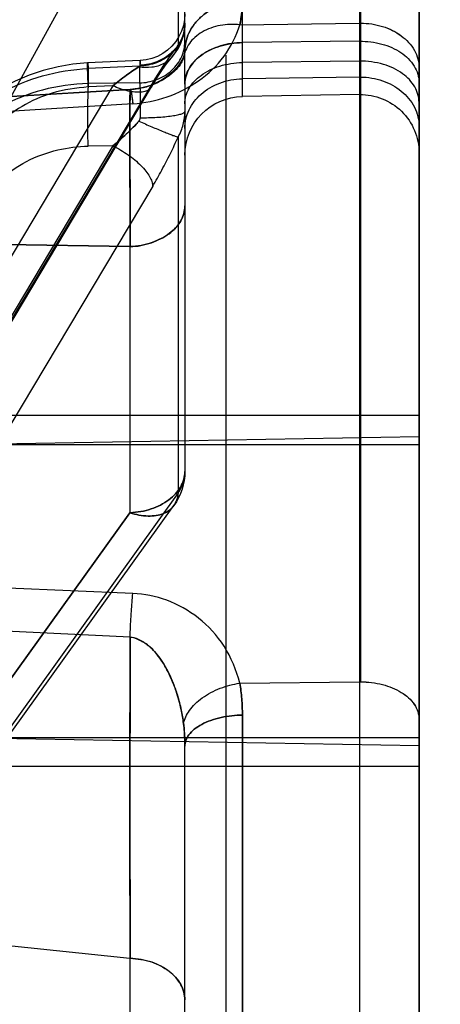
# Model space of a CAD drawing. Header units: millimetres. Extents: x 178516 to 426772, y -178579 to -115871.
# Tile 207 of 256: x 317319 to 317326, y -131694 to -131677. Entities that reach past the tile are written whole.
import ezdxf
from ezdxf import colors
from ezdxf.entities.mleader import LeaderData, LeaderLine
from ezdxf.math import Vec2, Vec3

# ---------------------------------------------------------------- set-up
doc = ezdxf.new("R2010")
doc.units = ezdxf.units.MM
doc.header["$MEASUREMENT"] = 0
doc.layers.get('0').update_dxf_attribs({"color": 252, "lineweight": 5})
for name, color, linetype in [('AHU03-3-68634OBJ', 7, 'Continuous'), ('EC-MTR_250-0_7OBJ', 7, 'Continuous'), ('HEX_HEAD_SCR_M6X16OBJ', 7, 'Continuous')]:
    doc.layers.add(name, color=color, linetype=linetype)
doc.layers.add('IS_centrale', color=7, linetype='Continuous', lineweight=13)
doc.layers.add('IS_opisy', color=7, linetype='Continuous', lineweight=35)
doc.styles.add('WE11', font='simplex.shx', dxfattribs={"width": 0.7})

# ---------------------------------------------------------------- blocks, each defined once
blk = doc.blocks.new('VVS030s_FLX1_250_0.38kW_2.00x2v2_t')
at = {"layer": 'AHU03-3-68634OBJ', "color": 7, "linetype": 'Continuous'}
blk.add_line((225.973, 131.106), (225.973, 399.106), dxfattribs=at)
at = {"layer": 'EC-MTR_250-0_7OBJ', "color": 7, "linetype": 'Continuous'}
for p, q in [((222.673, 197.972), (222.673, 324.492)), ((222.956, 209.242), (222.956, 256.262)), ((221.973, 242.593), (221.973, 209.774)), ((221.036, 213.392), (221.036, 217.939)), ((221.424, 200.207), (211.124, 217.473)), ((220.744, 199.519), (210.444, 216.787)), ((220.744, 198.493), (210.444, 215.761)), ((211.103, 215.781), (221.403, 198.513)), ((221.424, 198.436), (211.124, 215.705)), ((222.956, 215.458), (222.956, 209.242)), ((224.956, 208.674), (224.956, 215.482)), ((225.973, 214.775), (225.973, 189.7)), ((218.91, 213.17), (221.036, 213.392)), ((221.424, 194.271), (211.124, 213.007)), ((221.858, 205.448), (218.089, 210.704)), ((218.161, 210.714), (221.786, 205.662)), ((217.973, 209.623), (225.973, 209.762)), ((218.911, 208.746), (221.036, 205.785)), ((221.036, 205.785), (218.911, 208.746)), ((222.911, 208.697), (224.956, 208.674)), ((224.956, 188.76), (224.956, 208.674)), ((224.973, 188.76), (224.973, 208.674)), ((221.037, 207.914), (218.91, 207.81)), ((221.084, 207.164), (218.956, 207.072)), ((221.036, 201.238), (221.036, 205.785)), ((221.858, 199.369), (221.858, 205.448)), ((221.973, 198.803), (221.973, 205.079)), ((217.973, 204.623), (225.973, 204.483)), ((218.91, 201.203), (221.036, 201.238)), ((221.036, 201.238), (218.91, 201.203)), ((220.744, 199.519), (220.323, 199.525)), ((221.084, 198.8), (218.956, 198.93)), ((221.973, 198.462), (221.973, 198.803)), ((221.037, 198.56), (218.91, 198.687)), ((221.041, 198.555), (218.913, 198.684)), ((224.956, 198.642), (222.956, 198.677)), ((222.956, 198.677), (222.956, 198.096)), ((220.744, 198.493), (220.323, 198.513)), ((221.403, 198.513), (221.466, 198.411)), ((221.201, 198.444), (220.323, 198.456)), ((220.323, 198.197), (220.323, 198.456)), ((221.201, 198.156), (221.201, 198.444)), ((221.973, 198.462), (221.973, 189.718)), ((224.956, 198.345), (222.956, 198.374)), ((219.807, 198.167), (219.556, 198.23)), ((221.201, 198.156), (220.323, 198.197)), ((221.211, 198.061), (220.313, 198.103)), ((221.679, 198.096), (221.721, 198.042)), ((221.721, 198.042), (221.756, 198)), ((224.956, 198.071), (222.956, 198.096)), ((222.956, 198.096), (222.956, 197.756)), ((221.814, 197.926), (221.862, 197.848)), ((221.858, 193.411), (221.858, 197.81)), ((224.956, 197.731), (222.956, 197.756)), ((222.956, 197.756), (222.956, 188.715)), ((222.956, 197.756), (222.956, 196.287)), ((221.969, 197.51), (221.973, 197.423)), ((222.911, 197.45), (224.956, 197.423))]:
    blk.add_line(p, q, dxfattribs=at)
for points in [[(219.556, 198.23), (219.312, 198.312), (219.074, 198.412), (218.847, 198.531), (218.631, 198.667), (218.429, 198.819), (218.242, 198.984), (218.073, 199.163), (217.924, 199.351)], [(221.955, 197.983), (221.942, 198.015), (221.923, 198.053), (221.899, 198.093), (221.87, 198.135), (221.836, 198.178), (221.797, 198.221), (221.753, 198.264), (221.705, 198.306), (221.652, 198.347), (221.593, 198.386), (221.53, 198.422), (221.46, 198.456), (221.384, 198.486), (221.304, 198.512), (221.219, 198.532), (221.131, 198.547), (221.041, 198.555)], [(221.963, 197.957), (221.954, 197.985), (221.94, 198.02), (221.919, 198.059), (221.893, 198.102), (221.862, 198.145), (221.826, 198.19), (221.785, 198.234), (221.74, 198.277), (221.69, 198.318), (221.636, 198.358), (221.576, 198.396), (221.512, 198.431), (221.443, 198.463), (221.37, 198.491), (221.292, 198.515), (221.209, 198.534), (221.126, 198.547)], [(221.466, 198.411), (221.525, 198.318), (221.581, 198.234), (221.632, 198.16), (221.679, 198.096)], [(220.313, 198.103), (220.059, 198.125), (219.807, 198.167)], [(221.973, 197.264), (221.967, 197.364), (221.948, 197.464), (221.916, 197.561), (221.873, 197.652), (221.818, 197.738), (221.753, 197.815), (221.678, 197.884), (221.595, 197.943), (221.506, 197.991), (221.411, 198.027), (221.312, 198.051), (221.211, 198.062)], [(221.757, 197.999), (221.814, 197.926), (221.862, 197.848), (221.902, 197.766), (221.934, 197.682), (221.956, 197.597), (221.969, 197.51), (221.973, 197.423)], [(221.973, 197.9), (221.973, 197.902), (221.973, 197.909), (221.971, 197.92), (221.969, 197.936), (221.964, 197.956)]]:
    blk.add_lwpolyline(points, dxfattribs=at)
for centre, radius, start, end in [((237.57, 208.523), 16.544, 182.1091, 182.4261), ((237.564, 208.522), 16.538, 182.109, 182.4262), ((220.973, 205.079), 1, 0, 35.6628), ((222.973, 199.677), 1, 180, 269), ((236.35, 198.929), 16.038, 177.8703, 179.1706), ((235.468, 198.952), 15.156, 177.8325, 179.2085), ((224.973, 199.642), 1, 269, 0), ((218.519, 196.693), 3.592, 41.9893, 43.1359)]:
    blk.add_arc(centre, radius, start, end, dxfattribs=at)
for points, knots in [([(221.973, 214.109), (221.973, 214.019), (221.92, 213.829), (221.712, 213.601), (221.405, 213.439), (221.163, 213.406), (221.036, 213.392)], [0, 0, 0, 0, 0.20975, 0.437009, 0.702424, 1, 1, 1, 1]), ([(221.036, 213.392), (221.159, 213.406), (221.397, 213.437), (221.704, 213.595), (221.919, 213.824), (221.973, 214.018), (221.973, 214.109)], [0, 0, 0, 0, 0.288077, 0.553037, 0.788009, 1, 1, 1, 1]), ([(221.039, 213.392), (221.037, 213), (221.036, 212.141), (221.035, 210.819), (221.036, 209.385), (221.037, 208.419), (221.037, 207.914)], [0, 0, 0, 0, 0.214709, 0.470709, 0.723582, 1, 1, 1, 1]), ([(221.037, 207.914), (221.037, 208.12), (221.037, 208.529), (221.037, 209.14), (221.036, 209.741), (221.035, 210.324), (221.036, 210.813), (221.035, 211.311), (221.036, 211.854), (221.037, 212.452), (221.038, 212.973), (221.038, 213.264), (221.039, 213.392)], [0, 0, 0, 0, 0.112781, 0.224389, 0.334299, 0.442, 0.543373, 0.602114, 0.714911, 0.840506, 0.929643, 1, 1, 1, 1]), ([(221.973, 209.774), (221.973, 209.741), (221.972, 209.612), (221.963, 209.483), (221.951, 209.389)], [0, 0, 0, 0, 0.257705, 1, 1, 1, 1]), ([(221.951, 209.388), (221.955, 209.419), (221.969, 209.547), (221.973, 209.676), (221.973, 209.774)], [0, 0, 0, 0, 0.240419, 1, 1, 1, 1]), ([(221.973, 209.774), (221.973, 209.741), (221.986, 209.672), (222.042, 209.571), (222.136, 209.477), (222.264, 209.394), (222.419, 209.327), (222.593, 209.278), (222.774, 209.25), (222.896, 209.243), (222.956, 209.242)], [0, 0, 0, 0, 0.080335, 0.17195, 0.280187, 0.405952, 0.547215, 0.698053, 0.851144, 1, 1, 1, 1]), ([(222.956, 209.242), (222.896, 209.243), (222.774, 209.25), (222.593, 209.279), (222.419, 209.328), (222.264, 209.394), (222.136, 209.477), (222.042, 209.571), (221.986, 209.672), (221.973, 209.741), (221.973, 209.774)], [0, 0, 0, 0, 0.14889, 0.302013, 0.452876, 0.594152, 0.719915, 0.828131, 0.91971, 1, 1, 1, 1]), ([(221.951, 209.389), (221.941, 209.307), (221.909, 209.12), (221.838, 208.863), (221.752, 208.638), (221.666, 208.46), (221.576, 208.308), (221.471, 208.169), (221.346, 208.042), (221.201, 207.951), (221.086, 207.914), (221.037, 207.914)], [0, 0, 0, 0, 0.134078, 0.309819, 0.433457, 0.526032, 0.63194, 0.722106, 0.809702, 0.920315, 1, 1, 1, 1]), ([(221.037, 207.914), (221.077, 207.909), (221.183, 207.948), (221.318, 208.02), (221.435, 208.131), (221.53, 208.243), (221.62, 208.378), (221.703, 208.532), (221.78, 208.707), (221.853, 208.915), (221.913, 209.146), (221.941, 209.311), (221.951, 209.389)], [0, 0, 0, 0, 0.065058, 0.175584, 0.249982, 0.326465, 0.414669, 0.514209, 0.610734, 0.727536, 0.872206, 1, 1, 1, 1]), ([(221.951, 209.389), (221.966, 209.308), (222.025, 209.185), (222.147, 209.046), (222.271, 208.942), (222.417, 208.853), (222.628, 208.757), (222.798, 208.714), (222.911, 208.697)], [0, 0, 0, 0, 0.196479, 0.314675, 0.444449, 0.582767, 0.724889, 1, 1, 1, 1]), ([(222.911, 208.697), (222.927, 208.785), (222.95, 208.966), (222.956, 209.149), (222.956, 209.242)], [0, 0, 0, 0, 0.488392, 1, 1, 1, 1]), ([(222.956, 209.242), (222.956, 209.149), (222.95, 208.966), (222.927, 208.785), (222.911, 208.697)], [0, 0, 0, 0, 0.512329, 1, 1, 1, 1]), ([(224.973, 208.674), (225.1, 208.674), (225.344, 208.703), (225.667, 208.832), (225.905, 209.035), (225.973, 209.226), (225.973, 209.315)], [0, 0, 0, 0, 0.293929, 0.56038, 0.795711, 1, 1, 1, 1]), ([(224.974, 208.675), (225.1, 208.675), (225.343, 208.704), (225.666, 208.832), (225.905, 209.035), (225.973, 209.226), (225.973, 209.315)], [0, 0, 0, 0, 0.293734, 0.560179, 0.795612, 1, 1, 1, 1]), ([(222.911, 208.697), (222.854, 208.475), (222.684, 208.053), (222.231, 207.565), (221.684, 207.255), (221.28, 207.172), (221.084, 207.164)], [0, 0, 0, 0, 0.269819, 0.524647, 0.768168, 1, 1, 1, 1]), ([(221.041, 207.822), (221.046, 207.705), (221.058, 207.485), (221.074, 207.266), (221.084, 207.164)], [0, 0, 0, 0, 0.53587, 1, 1, 1, 1]), ([(221.858, 205.448), (221.856, 205.487), (221.843, 205.563), (221.791, 205.665), (221.711, 205.747), (221.607, 205.805), (221.482, 205.838), (221.287, 205.849), (221.136, 205.818), (221.036, 205.785)], [0, 0, 0, 0, 0.112643, 0.219517, 0.326324, 0.438773, 0.561182, 0.695696, 1, 1, 1, 1]), ([(221.036, 205.785), (221.136, 205.818), (221.287, 205.849), (221.482, 205.838), (221.607, 205.805), (221.711, 205.747), (221.791, 205.665), (221.843, 205.563), (221.856, 205.487), (221.858, 205.448)], [0, 0, 0, 0, 0.304304, 0.438818, 0.561227, 0.673676, 0.780482, 0.887357, 1, 1, 1, 1]), ([(221.036, 205.785), (221.159, 205.78), (221.395, 205.739), (221.701, 205.588), (221.917, 205.363), (221.973, 205.17), (221.973, 205.079)], [0, 0, 0, 0, 0.288048, 0.553334, 0.787945, 1, 1, 1, 1]), ([(221.973, 205.079), (221.973, 205.17), (221.917, 205.363), (221.701, 205.588), (221.395, 205.739), (221.159, 205.78), (221.036, 205.785)], [0, 0, 0, 0, 0.212258, 0.446696, 0.711725, 1, 1, 1, 1]), ([(221.858, 205.448), (221.882, 205.412), (221.923, 205.337), (221.964, 205.213), (221.973, 205.125), (221.973, 205.079)], [0, 0, 0, 0, 0.327713, 0.652998, 1, 1, 1, 1]), ([(221.858, 205.448), (221.883, 205.411), (221.925, 205.333), (221.965, 205.208), (221.973, 205.122), (221.973, 205.079)], [0, 0, 0, 0, 0.34107, 0.672976, 1, 1, 1, 1]), ([(221.037, 198.56), (221.037, 198.586), (221.037, 198.655), (221.036, 198.78), (221.036, 198.95), (221.035, 199.162), (221.036, 199.372), (221.035, 199.633), (221.036, 199.977), (221.037, 200.407), (221.038, 200.842), (221.038, 201.11), (221.039, 201.238)], [0, 0, 0, 0, 0.029806, 0.076614, 0.140309, 0.220621, 0.313517, 0.375589, 0.51328, 0.699268, 0.856683, 1, 1, 1, 1]), ([(221.039, 201.238), (221.038, 200.892), (221.036, 200.267), (221.035, 199.468), (221.036, 198.92), (221.036, 198.653), (221.037, 198.56)], [0, 0, 0, 0, 0.387151, 0.700438, 0.895454, 1, 1, 1, 1]), ([(221.036, 201.238), (221.159, 201.241), (221.396, 201.189), (221.702, 201.044), (221.918, 200.821), (221.973, 200.632), (221.973, 200.543)], [0, 0, 0, 0, 0.291287, 0.557732, 0.791517, 1, 1, 1, 1]), ([(221.973, 200.543), (221.973, 200.631), (221.92, 200.816), (221.71, 201.038), (221.404, 201.187), (221.163, 201.24), (221.036, 201.238)], [0, 0, 0, 0, 0.206556, 0.43239, 0.699136, 1, 1, 1, 1]), ([(218.453, 200.54), (218.556, 200.378), (218.792, 200.081), (219.265, 199.761), (219.783, 199.574), (220.149, 199.524), (220.323, 199.525)], [0, 0, 0, 0, 0.260113, 0.506105, 0.763987, 1, 1, 1, 1]), ([(220.744, 199.519), (220.835, 199.563), (221.004, 199.663), (221.19, 199.815), (221.307, 199.945), (221.37, 200.037), (221.411, 200.123), (221.424, 200.181), (221.424, 200.207)], [0, 0, 0, 0, 0.301973, 0.587607, 0.71424, 0.82591, 0.920943, 1, 1, 1, 1]), ([(221.424, 200.207), (221.478, 200.116), (221.582, 199.933), (221.727, 199.653), (221.816, 199.464), (221.858, 199.369)], [0, 0, 0, 0, 0.335769, 0.670098, 1, 1, 1, 1]), ([(220.323, 198.456), (220.061, 198.461), (219.543, 198.534), (218.826, 198.817), (218.213, 199.254), (217.897, 199.639), (217.773, 199.848)], [0, 0, 0, 0, 0.260032, 0.512985, 0.759126, 1, 1, 1, 1]), ([(217.773, 199.63), (217.897, 199.421), (218.214, 199.033), (218.826, 198.589), (219.542, 198.293), (220.06, 198.209), (220.323, 198.197)], [0, 0, 0, 0, 0.24046, 0.487021, 0.740373, 1, 1, 1, 1]), ([(220.323, 198.513), (220.115, 198.527), (219.72, 198.588), (219.182, 198.825), (218.755, 199.155), (218.532, 199.428), (218.453, 199.569)], [0, 0, 0, 0, 0.280194, 0.5325, 0.782446, 1, 1, 1, 1]), ([(220.744, 199.519), (220.814, 199.462), (220.949, 199.343), (221.078, 199.216), (221.14, 199.149)], [0, 0, 0, 0, 0.496452, 1, 1, 1, 1]), ([(221.14, 199.149), (221.078, 199.216), (220.95, 199.343), (220.814, 199.462), (220.744, 199.519)], [0, 0, 0, 0, 0.503551, 1, 1, 1, 1]), ([(221.188, 199.096), (221.262, 199.129), (221.403, 199.191), (221.574, 199.262), (221.694, 199.311), (221.764, 199.338), (221.817, 199.356), (221.846, 199.366), (221.858, 199.369)], [0, 0, 0, 0, 0.332066, 0.639266, 0.767074, 0.871297, 0.948943, 1, 1, 1, 1]), ([(221.858, 199.369), (221.897, 199.301), (221.954, 199.158), (221.973, 199.006), (221.973, 198.932)], [0, 0, 0, 0, 0.513124, 1, 1, 1, 1]), ([(220.323, 198.456), (220.32, 198.495), (220.316, 198.589), (220.312, 198.751), (220.311, 198.947), (220.312, 199.088), (220.313, 199.162)], [0, 0, 0, 0, 0.165043, 0.399839, 0.688391, 1, 1, 1, 1]), ([(221.973, 199.221), (221.973, 199.113), (222.026, 198.89), (222.244, 198.612), (222.568, 198.423), (222.825, 198.376), (222.956, 198.374)], [0, 0, 0, 0, 0.227864, 0.463865, 0.723594, 1, 1, 1, 1]), ([(224.973, 198.344), (225.101, 198.344), (225.352, 198.385), (225.681, 198.563), (225.915, 198.842), (225.973, 199.077), (225.973, 199.192)], [0, 0, 0, 0, 0.265268, 0.517289, 0.762437, 1, 1, 1, 1]), ([(221.188, 199.096), (221.193, 199.091), (221.202, 199.079), (221.21, 199.06), (221.212, 199.047), (221.212, 199.04)], [0, 0, 0, 0, 0.355911, 0.682612, 1, 1, 1, 1]), ([(221.201, 198.444), (221.204, 198.48), (221.208, 198.563), (221.213, 198.761), (221.213, 198.924), (221.212, 199.04)], [0, 0, 0, 0, 0.181753, 0.41716, 1, 1, 1, 1]), ([(221.212, 199.04), (221.307, 199.039), (221.447, 199.035), (221.627, 199.022), (221.745, 199.008), (221.831, 198.994), (221.887, 198.981), (221.918, 198.972), (221.943, 198.962), (221.962, 198.951), (221.973, 198.939), (221.973, 198.932)], [0, 0, 0, 0, 0.363028, 0.537586, 0.693211, 0.819984, 0.87091, 0.912935, 0.945894, 0.970484, 1, 1, 1, 1]), ([(221.973, 198.803), (221.973, 198.712), (222.031, 198.517), (222.253, 198.288), (222.575, 198.135), (222.825, 198.098), (222.956, 198.096)], [0, 0, 0, 0, 0.207007, 0.435444, 0.703823, 1, 1, 1, 1]), ([(221.037, 198.56), (221.038, 198.558), (221.038, 198.556), (221.042, 198.555), (221.044, 198.557), (221.048, 198.564), (221.052, 198.58), (221.058, 198.606), (221.064, 198.642), (221.07, 198.687), (221.077, 198.741), (221.081, 198.78), (221.084, 198.8)], [0, 0, 0, 0, 0.015483, 0.024373, 0.035276, 0.05414, 0.119653, 0.223343, 0.364945, 0.542878, 0.755217, 1, 1, 1, 1]), ([(221.041, 198.555), (221.043, 198.555), (221.047, 198.562), (221.05, 198.573), (221.055, 198.593), (221.06, 198.621), (221.066, 198.656), (221.074, 198.717), (221.08, 198.766), (221.084, 198.8)], [0, 0, 0, 0, 0.02214, 0.072884, 0.15467, 0.267721, 0.41148, 0.583452, 1, 1, 1, 1]), ([(221.084, 198.8), (221.282, 198.788), (221.681, 198.708), (222.222, 198.43), (222.672, 198.012), (222.852, 197.642), (222.911, 197.45)], [0, 0, 0, 0, 0.247732, 0.499332, 0.749916, 1, 1, 1, 1]), ([(225.973, 198.778), (225.973, 198.686), (225.915, 198.489), (225.688, 198.259), (225.355, 198.104), (225.094, 198.07), (224.956, 198.071)], [0, 0, 0, 0, 0.203875, 0.429377, 0.694701, 1, 1, 1, 1]), ([(220.323, 198.513), (220.322, 198.486), (220.32, 198.433), (220.317, 198.356), (220.315, 198.286), (220.313, 198.233), (220.312, 198.195), (220.312, 198.172), (220.312, 198.151), (220.312, 198.135), (220.312, 198.122), (220.312, 198.113), (220.312, 198.108), (220.312, 198.106), (220.313, 198.104), (220.313, 198.103), (220.313, 198.103)], [0, 0, 0, 0, 0.198818, 0.388073, 0.561508, 0.712767, 0.778136, 0.83587, 0.885472, 0.926448, 0.95839, 0.981231, 0.989249, 0.995011, 0.998543, 1, 1, 1, 1]), ([(221.424, 198.436), (221.424, 198.458), (221.415, 198.502), (221.372, 198.556), (221.304, 198.59), (221.218, 198.605), (221.116, 198.603), (220.953, 198.575), (220.828, 198.53), (220.744, 198.493)], [0, 0, 0, 0, 0.08438, 0.165779, 0.25709, 0.366592, 0.497382, 0.648692, 1, 1, 1, 1]), ([(221.189, 198.169), (221.115, 198.213), (220.963, 198.317), (220.819, 198.43), (220.744, 198.493)], [0, 0, 0, 0, 0.466679, 1, 1, 1, 1]), ([(220.744, 198.493), (220.819, 198.43), (220.963, 198.317), (221.115, 198.213), (221.189, 198.169)], [0, 0, 0, 0, 0.533321, 1, 1, 1, 1]), ([(221.037, 198.56), (221.038, 198.559), (221.038, 198.557), (221.04, 198.555), (221.041, 198.555)], [0, 0, 0, 0, 0.354299, 1, 1, 1, 1]), ([(221.951, 198.014), (221.94, 198.045), (221.906, 198.117), (221.833, 198.21), (221.748, 198.289), (221.662, 198.354), (221.57, 198.409), (221.464, 198.461), (221.336, 198.509), (221.192, 198.545), (221.085, 198.557), (221.037, 198.56)], [0, 0, 0, 0, 0.087003, 0.213828, 0.314309, 0.397658, 0.502836, 0.60305, 0.71258, 0.87195, 1, 1, 1, 1]), ([(221.201, 198.444), (221.299, 198.441), (221.448, 198.412), (221.628, 198.324), (221.752, 198.233), (221.851, 198.122), (221.944, 197.962), (221.973, 197.825), (221.973, 197.738)], [0, 0, 0, 0, 0.253773, 0.387113, 0.520061, 0.649674, 0.773923, 1, 1, 1, 1]), ([(221.858, 197.81), (221.812, 197.863), (221.716, 197.986), (221.572, 198.196), (221.475, 198.352), (221.424, 198.436)], [0, 0, 0, 0, 0.27818, 0.613567, 1, 1, 1, 1]), ([(222.956, 197.756), (222.83, 197.757), (222.588, 197.792), (222.269, 197.937), (222.036, 198.164), (221.973, 198.367), (221.973, 198.463)], [0, 0, 0, 0, 0.2845, 0.545696, 0.783927, 1, 1, 1, 1]), ([(221.973, 198.463), (221.973, 198.371), (222.031, 198.177), (222.253, 197.948), (222.575, 197.795), (222.825, 197.757), (222.956, 197.756)], [0, 0, 0, 0, 0.207007, 0.435444, 0.703823, 1, 1, 1, 1]), ([(224.956, 197.731), (225.085, 197.73), (225.334, 197.76), (225.665, 197.903), (225.907, 198.132), (225.973, 198.34), (225.973, 198.438)], [0, 0, 0, 0, 0.283918, 0.54551, 0.784203, 1, 1, 1, 1]), ([(220.313, 198.103), (220.313, 198.103), (220.314, 198.104), (220.314, 198.106), (220.315, 198.111), (220.316, 198.119), (220.317, 198.13), (220.319, 198.143), (220.32, 198.166), (220.322, 198.185), (220.323, 198.197)], [0, 0, 0, 0, 0.00585, 0.019656, 0.072305, 0.15733, 0.273079, 0.41769, 0.58875, 1, 1, 1, 1]), ([(221.858, 197.81), (221.84, 197.872), (221.779, 197.994), (221.617, 198.128), (221.408, 198.19), (221.261, 198.183), (221.188, 198.169)], [0, 0, 0, 0, 0.233536, 0.477902, 0.735538, 1, 1, 1, 1]), ([(221.188, 198.169), (221.195, 198.166), (221.205, 198.158), (221.212, 198.147), (221.212, 198.142)], [0, 0, 0, 0, 0.609696, 1, 1, 1, 1]), ([(221.973, 197.451), (221.973, 197.538), (221.944, 197.674), (221.851, 197.834), (221.752, 197.946), (221.628, 198.037), (221.448, 198.124), (221.299, 198.153), (221.201, 198.156)], [0, 0, 0, 0, 0.226077, 0.350326, 0.479939, 0.612887, 0.746227, 1, 1, 1, 1]), ([(221.211, 198.062), (221.21, 198.062), (221.21, 198.065), (221.209, 198.069), (221.208, 198.076), (221.207, 198.087), (221.206, 198.1), (221.204, 198.123), (221.202, 198.142), (221.201, 198.156)], [0, 0, 0, 0, 0.017806, 0.065679, 0.144313, 0.253791, 0.394118, 0.565279, 1, 1, 1, 1]), ([(221.212, 198.142), (221.212, 198.13), (221.213, 198.114), (221.213, 198.094), (221.213, 198.083), (221.212, 198.074), (221.212, 198.067), (221.212, 198.064), (221.211, 198.062), (221.211, 198.062)], [0, 0, 0, 0, 0.437839, 0.609584, 0.749936, 0.858949, 0.936703, 0.983377, 1, 1, 1, 1]), ([(221.973, 197.423), (221.973, 197.511), (221.945, 197.649), (221.853, 197.811), (221.755, 197.924), (221.634, 198.017), (221.457, 198.107), (221.309, 198.138), (221.212, 198.142)], [0, 0, 0, 0, 0.228492, 0.353382, 0.483106, 0.615626, 0.748149, 1, 1, 1, 1]), ([(224.973, 197.423), (225.101, 197.423), (225.349, 197.459), (225.676, 197.617), (225.912, 197.868), (225.973, 198.086), (225.973, 198.191)], [0, 0, 0, 0, 0.275726, 0.532837, 0.774202, 1, 1, 1, 1]), ([(224.974, 197.423), (225.101, 197.423), (225.348, 197.459), (225.675, 197.618), (225.912, 197.868), (225.973, 198.086), (225.973, 198.191)], [0, 0, 0, 0, 0.275558, 0.53266, 0.774107, 1, 1, 1, 1]), ([(221.951, 198.014), (221.958, 197.994), (221.969, 197.956), (221.973, 197.918), (221.973, 197.9)], [0, 0, 0, 0, 0.549161, 1, 1, 1, 1]), ([(222.911, 197.45), (222.801, 197.439), (222.631, 197.444), (222.417, 197.501), (222.27, 197.569), (222.145, 197.659), (222.047, 197.767), (221.982, 197.887), (221.958, 197.972), (221.951, 198.014)], [0, 0, 0, 0, 0.27229, 0.409258, 0.541871, 0.667603, 0.785622, 0.895946, 1, 1, 1, 1]), ([(221.973, 197.423), (221.973, 197.488), (221.953, 197.625), (221.896, 197.75), (221.858, 197.81)], [0, 0, 0, 0, 0.479204, 1, 1, 1, 1]), ([(222.956, 197.053), (222.833, 197.055), (222.644, 197.087), (222.415, 197.191), (222.258, 197.3), (222.13, 197.435), (222.038, 197.585), (221.985, 197.743), (221.973, 197.849), (221.973, 197.9)], [0, 0, 0, 0, 0.257518, 0.392327, 0.525924, 0.65508, 0.777802, 0.892669, 1, 1, 1, 1]), ([(221.973, 197.9), (221.973, 197.849), (221.985, 197.743), (222.038, 197.586), (222.13, 197.435), (222.258, 197.3), (222.415, 197.192), (222.644, 197.088), (222.833, 197.055), (222.956, 197.054)], [0, 0, 0, 0, 0.107291, 0.222144, 0.344858, 0.474013, 0.607618, 0.742442, 1, 1, 1, 1]), ([(222.956, 197.053), (222.956, 197.117), (222.948, 197.25), (222.926, 197.382), (222.911, 197.45)], [0, 0, 0, 0, 0.475881, 1, 1, 1, 1]), ([(222.911, 197.45), (222.919, 197.415), (222.944, 197.284), (222.956, 197.151), (222.956, 197.054)], [0, 0, 0, 0, 0.268368, 1, 1, 1, 1])]:
    blk.add_open_spline(points, degree=3, knots=knots, dxfattribs=at)
at = {"layer": 'HEX_HEAD_SCR_M6X16OBJ', "color": 7, "linetype": 'Continuous'}
for p, q in [((225.973, 210.123), (216.073, 210.123)), ((215.573, 209.623), (225.973, 209.623)), ((215.573, 204.623), (225.973, 204.623)), ((225.973, 204.123), (216.073, 204.123))]:
    blk.add_line(p, q, dxfattribs=at)
blk = doc.blocks.new('A$C680519BF')
blk.add_blockref('VVS030s_FLX1_250_0.38kW_2.00x2v2_t', (-1100, 89.5))

msp = doc.modelspace()

# ---------------------------------------------------------------- block references
at = {"layer": 'IS_centrale', "xscale": -1, "rotation": 180}
msp.add_blockref('A$C680519BF', (318199.762, -131390.156), dxfattribs=at)

# ---------------------------------------------------------------- leaders
at = {"layer": 'IS_opisy', "ltscale": 5}
ml = msp.add_multileader_mtext('Standard', dxfattribs=at)
ml.set_content('{\\fArial|b0|i0|c238|p34;Zamontować tłumik akustyczny}', color=256, style='WE11')
ml.set_leader_properties(color=256)
ml.build(insert=Vec2(0, 0))
ml.multileader.update_dxf_attribs({"text_left_attachment_type": 2, "text_right_attachment_type": 2, "dogleg_length": 500, "arrow_head_size": 0})
ctx = ml.context
ctx.base_point, ctx.char_height, ctx.arrow_head_size, ctx.landing_gap_size, ctx.plane_origin = Vec3(316033.128, -128558.222), 168, 0, 84, Vec3(344042.874, -129084.998)
ctx.left_attachment, ctx.right_attachment = 2, 2
notes = []
notes.append((ctx, [(0, (1, 1, 0), (318949.246, -128558.222), (-1, 0), 479.465, [(0, [(318972.833, -131971.218)], 0, [])])]))
ctx.mtext.insert, ctx.mtext.width, ctx.mtext.defined_height, ctx.mtext.flow_direction = Vec3(316117.128, -128449.068), 3785.85171, 1430.605, 5
for ctx, leaders in notes:
    for number, flags, end, landing, length, lines in leaders:
        leader = LeaderData()
        leader.index, (leader.has_last_leader_line, leader.has_dogleg_vector, leader.attachment_direction) = number, flags
        leader.last_leader_point, leader.dogleg_vector, leader.dogleg_length = Vec3(end), Vec3(landing), length
        for number, points, colour, breaks in lines:
            line = LeaderLine()
            line.index, line.vertices, line.color, line.breaks = number, Vec3.list(points), colors.encode_raw_color(colour), breaks
            leader.lines.append(line)
        ctx.leaders.append(leader)

doc.saveas('drawing.dxf')
